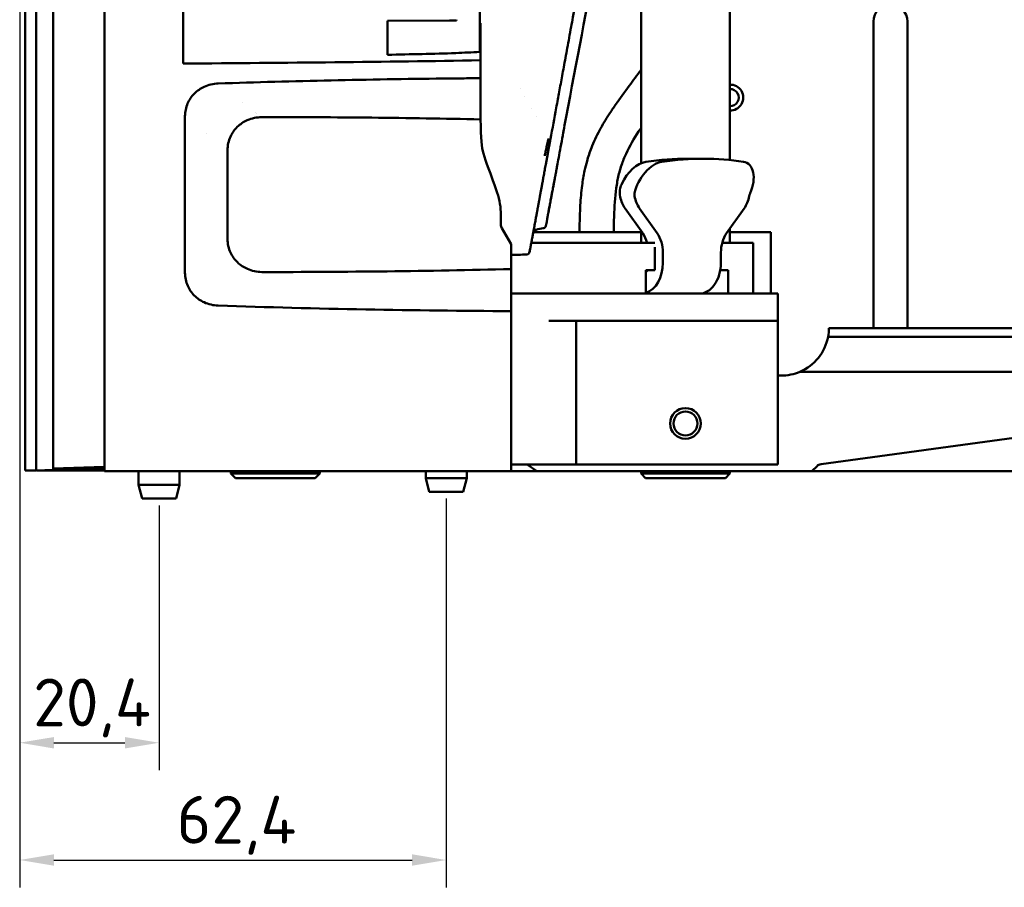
# Model space of a CAD drawing. Header units: millimetres. Extents: x 0 to 4686, y -120 to 1682.
# Tile 145 of 213: x 1128 to 1272, y 926 to 1053. Entities that reach past the tile are written whole.
import ezdxf

# ---------------------------------------------------------------- set-up
doc = ezdxf.new("R2010")
doc.units = ezdxf.units.MM
doc.header["$LTSCALE"] = 2
doc.layers.add('Bemaßung (ISO)', color=7, linetype='Continuous', lineweight=25)
doc.layers.add('Sichtbar (ISO)', color=7, linetype='Continuous', lineweight=50)
doc.styles.add('Notiztext (DIN)', font='isocpeur.ttf')
doc.dimstyles.new('Standard (DIN)', dxfattribs={"dimscale": 2, "dimtxt": 3.5, "dimasz": 2.5, "dimexe": 2, "dimexo": 0.5, "dimgap": 0.5, "dimtad": 1, "dimrnd": 1e-08, "dimtxsty": 'Notiztext (DIN)', "dimcen": 0.09, "dimdle": 10, "dimclrd": 256, "dimclre": 256, "dimclrt": 256, "dimadec": 0, "dimazin": 0, "dimtfac": 1, "dimtmove": 0, "dimatfit": 3, "dimfxl": 1, "dimtolj": 1, "dimtzin": 0, "dimlwd": -1, "dimlwe": -1, "dimarcsym": 0})

# ---------------------------------------------------------------- blocks, each defined once
blk = doc.blocks.new('*D29')
at = {"layer": 'Bemaßung (ISO)', "transparency": 16777216}
for p, q in [((1128.21, 1210.4), (1128.21, 942.91)), ((1148.61, 981.65), (1148.61, 942.91)), ((1133.21, 946.91), (1143.61, 946.91))]:
    blk.add_line(p, q, dxfattribs=at)
for points in [[(1133.21, 947.74), (1133.21, 946.07), (1128.21, 946.91)], [(1143.61, 947.74), (1143.61, 946.07), (1148.61, 946.91)]]:
    blk.add_solid(points, dxfattribs=at)
at = {"layer": 'Defpoints', "color": 0, "transparency": 16777216}
for p in [(1128.21, 1211.4), (1148.61, 982.65), (1148.61, 946.91)]:
    blk.add_point(p, dxfattribs=at)
at = {"layer": 'Bemaßung (ISO)', "transparency": 16777216, "insert": (1130.18, 956.31), "char_height": 7, "attachment_point": 1, "style": 'Notiztext (DIN)'}
blk.add_mtext('\\A1;20,4', dxfattribs=at)
blk = doc.blocks.new('*D30')
at = {"layer": 'Bemaßung (ISO)', "transparency": 16777216}
for p, q in [((1128.21, 1210.44), (1128.21, 925.74)), ((1190.61, 982.65), (1190.61, 925.74)), ((1133.21, 929.74), (1185.61, 929.74))]:
    blk.add_line(p, q, dxfattribs=at)
for points in [[(1133.21, 930.58), (1133.21, 928.91), (1128.21, 929.74)], [(1185.61, 930.58), (1185.61, 928.91), (1190.61, 929.74)]]:
    blk.add_solid(points, dxfattribs=at)
at = {"layer": 'Defpoints', "color": 0, "transparency": 16777216}
for p in [(1128.21, 1211.44), (1190.61, 983.65), (1190.61, 929.74)]:
    blk.add_point(p, dxfattribs=at)
at = {"layer": 'Bemaßung (ISO)', "transparency": 16777216, "insert": (1151.18, 939.14), "char_height": 7, "attachment_point": 1, "style": 'Notiztext (DIN)'}
blk.add_mtext('\\A1;62,4', dxfattribs=at)

msp = doc.modelspace()

# ---------------------------------------------------------------- linework, layer by layer
at = {"layer": 'Sichtbar (ISO)'}
for p, q in [((1140.6094, 1486.6471), (1140.6094, 986.6471)), ((1129.0094, 1236.5471), (1129.0094, 986.7471)), ((1130.6094, 1236.5471), (1130.6094, 986.7471)), ((1130.6094, 1236.5471), (1130.6094, 986.7471)), ((1133.1094, 1236.4598), (1133.1094, 986.8344)), ((1152.1099, 1086.9646), (1152.1099, 1046.3296)), ((1219.1099, 1083.5783), (1219.1099, 1031.7233)), ((1232.1099, 1082.3093), (1232.1099, 1032.1989)), ((1195.5099, 1048.0374), (1195.5099, 1054.9471)), ((1192.1099, 1052.648), (1182.0099, 1052.5598)), ((1182.0099, 1052.5598), (1182.0099, 1047.6031)), ((1184.6099, 1052.7471), (1184.6099, 1052.5825)), ((1186.1099, 1052.7471), (1186.1099, 1052.5956)), ((1191.1099, 1052.7471), (1191.1099, 1052.6471)), ((1191.1099, 1052.6471), (1192.0099, 1052.6471)), ((1192.1099, 1052.648), (1192.1099, 1052.7471)), ((1195.5099, 1052.2471), (1195.6099, 1052.2471)), ((1195.6099, 1046.7976), (1195.6099, 1052.2471)), ((1253.1099, 1052.4651), (1253.1099, 1007.6078)), ((1258.1099, 1007.6078), (1258.1099, 1052.4651)), ((1201.4459, 1042.704), (1201.4461, 1042.704)), ((1160.8356, 1040.6471), (1160.8334, 1040.6471)), ((1202.1226, 1041.5049), (1202.1227, 1041.505)), ((1203.1097, 1039.757), (1203.1097, 1039.7571)), ((1152.3868, 1015.67), (1152.3868, 1038.6241)), ((1203.7607, 1038.6039), (1203.7607, 1038.6039)), ((1155.6095, 1036.0471), (1155.6095, 1036.0482)), ((1155.6099, 1036.0499), (1155.6099, 1036.0487)), ((1158.6099, 1020.6471), (1158.6099, 1033.647)), ((1228.2878, 1032.3913), (1225.9472, 1032.3913)), ((1216.7805, 1025.1324), (1219.3662, 1021.4755)), ((1221.4876, 1021.4755), (1218.9018, 1025.1324)), ((1234.2155, 1025.1324), (1231.6297, 1021.4755)), ((1198.6099, 1022.7329), (1198.6099, 1024.1785)), ((1198.7439, 1022.2329), (1200.1099, 1019.8669)), ((1219.1099, 1021.6471), (1203.3535, 1021.6471)), ((1219.1099, 1021.8381), (1219.1099, 1020.094)), ((1232.1099, 1022.1546), (1232.1099, 1020.094)), ((1234.1098, 1021.6471), (1232.1099, 1021.6471)), ((1234.1098, 1021.6471), (1238.1098, 1021.6471)), ((1238.1098, 1021.6471), (1238.1098, 1012.6471)), ((1203.0655, 1020.094), (1211.7094, 1020.094)), ((1211.7094, 1020.094), (1217.3662, 1020.094)), ((1217.3662, 1020.094), (1220.5482, 1020.094)), ((1220.5482, 1020.094), (1221.1188, 1020.094)), ((1230.9928, 1020.094), (1231.1548, 1020.094)), ((1231.1548, 1020.094), (1234.3368, 1020.094)), ((1234.3368, 1020.094), (1235.5084, 1020.094)), ((1235.5084, 1020.094), (1235.5084, 1012.6471)), ((1200.1099, 1016.243), (1200.1099, 1019.8669)), ((1202.9049, 1019.2217), (1202.8205, 1018.7709)), ((1221.134, 1016.094), (1221.134, 1019.4711)), ((1222.316, 1018.6471), (1222.316, 1017.1471)), ((1230.8013, 1018.6471), (1230.8013, 1017.1471)), ((1220.5482, 1016.094), (1219.8411, 1016.094)), ((1219.8411, 1012.6471), (1219.8411, 1016.094)), ((1221.134, 1016.094), (1220.5482, 1016.094)), ((1231.1548, 1016.094), (1230.7129, 1016.094)), ((1231.8619, 1016.094), (1231.1548, 1016.094)), ((1231.8619, 1016.094), (1231.8619, 1012.6471)), ((1217.7789, 1012.6471), (1200.1099, 1012.6471)), ((1217.7789, 1012.6471), (1220.6074, 1012.6471)), ((1237.9383, 1012.6471), (1220.6074, 1012.6471)), ((1237.9383, 1012.6471), (1239.1099, 1012.6471)), ((1239.1099, 1012.6471), (1239.1099, 1008.6471)), ((1200.1099, 986.6471), (1200.1099, 1010.0903)), ((1217.7789, 1008.6471), (1205.6099, 1008.6471)), ((1209.6099, 1008.6471), (1209.6099, 987.6471)), ((1220.6074, 1008.6471), (1217.7789, 1008.6471)), ((1220.6074, 1008.6471), (1237.9383, 1008.6471)), ((1239.1099, 1008.6471), (1237.9383, 1008.6471)), ((1239.1099, 1008.6471), (1239.1099, 987.6471)), ((1314.5485, 1007.6078), (1246.6098, 1007.6078)), ((1328.8053, 1006.3378), (1246.4863, 1006.3378)), ((1328.8053, 1001.2069), (1242.353, 1001.2069)), ((1239.1099, 1000.6471), (1239.6098, 1000.6471)), ((1283.5027, 992.8471), (1245.4465, 987.6951)), ((1130.6094, 986.7471), (1133.1094, 986.8344)), ((1140.6094, 987.2964), (1133.1094, 987.0345)), ((1133.1094, 986.8344), (1133.1095, 986.8344)), ((1133.1095, 986.8344), (1133.1095, 987.0345)), ((1134.6099, 987.0869), (1134.6099, 987.0345)), ((1134.6099, 987.0345), (1134.6099, 986.8344)), ((1134.6099, 987.0345), (1140.6094, 987.0345)), ((1134.6099, 986.8344), (1134.6099, 986.7471)), ((1134.6099, 986.8344), (1140.6094, 986.8344)), ((1200.1099, 987.6471), (1205.6099, 987.6471)), ((1203.8788, 986.6471), (1202.465, 987.6471)), ((1209.6099, 987.6471), (1205.6099, 987.6471)), ((1209.6099, 987.6471), (1210.7815, 987.6471)), ((1210.7815, 987.6471), (1215.4657, 987.6471)), ((1215.4657, 987.6471), (1218.2942, 987.6471)), ((1218.2942, 987.6471), (1235.1099, 987.6471)), ((1239.1099, 987.6471), (1235.1099, 987.6471)), ((1244.8667, 987.4115), (1244.0906, 986.6471)), ((1129.0094, 986.7471), (1130.6094, 986.7471)), ((1130.6095, 986.7471), (1130.6096, 986.7471)), ((1130.7099, 986.7506), (1130.7099, 986.7471)), ((1130.7099, 986.7471), (1140.6094, 986.7471)), ((1134.6099, 986.7471), (1140.6094, 986.7471)), ((1140.6094, 986.6471), (1200.1099, 986.6471)), ((1145.6094, 986.6471), (1145.6094, 984.6471)), ((1151.6094, 986.6471), (1151.6094, 984.6471)), ((1159.1095, 986.2971), (1159.1095, 986.6471)), ((1172.1095, 986.2971), (1159.1095, 986.2971)), ((1159.7595, 985.6471), (1159.1095, 986.2971)), ((1171.4595, 985.6471), (1159.7595, 985.6471)), ((1171.4595, 985.6471), (1172.1095, 986.2971)), ((1172.1095, 986.2971), (1172.1095, 986.6471)), ((1187.6099, 986.6471), (1187.6099, 985.6471)), ((1193.6099, 985.6471), (1187.6099, 985.6471)), ((1188.1099, 983.6471), (1187.6099, 985.6471)), ((1193.1099, 983.6471), (1193.6099, 985.6471)), ((1193.6099, 986.6471), (1193.6099, 985.6471)), ((1202.0909, 986.6471), (1200.1099, 986.6471)), ((1202.0909, 986.6471), (1203.8788, 986.6471)), ((1203.8788, 986.6471), (1205.6099, 986.6471)), ((1205.6099, 986.6471), (1244.0906, 986.6471)), ((1219.1099, 986.2971), (1219.1099, 986.6471)), ((1232.1099, 986.2971), (1219.1099, 986.2971)), ((1219.7599, 985.6471), (1219.1099, 986.2971)), ((1231.4599, 985.6471), (1219.7599, 985.6471)), ((1231.4599, 985.6471), (1232.1099, 986.2971)), ((1232.1099, 986.2971), (1232.1099, 986.6471)), ((1244.0906, 986.6471), (1250.3074, 986.6471)), ((1250.3074, 986.6471), (1263.1099, 986.6471)), ((1498.1099, 986.6471), (1263.1099, 986.6471)), ((1151.6094, 984.6471), (1145.6094, 984.6471)), ((1146.1094, 982.6471), (1145.6094, 984.6471)), ((1151.1094, 982.6471), (1151.6094, 984.6471)), ((1151.1094, 982.6471), (1146.1094, 982.6471)), ((1193.1099, 983.6471), (1188.1099, 983.6471))]:
    msp.add_line(p, q, dxfattribs=at)
for radius in [2.25, 1.75]:
    msp.add_circle((1225.6099, 993.6471), radius, dxfattribs=at)
for centre, radius, start, end in [((1255.6099, 1052.4651), 2.5, 0, 180), ((1232.1749, 1041.3421), 1.9, 268.039499, 91.960501), ((1232.1749, 1041.3421), 1.25, 267.019275, 92.980725), ((1188.6099, 1024.1785), 10, 0, 18.666884), ((1199.6099, 1022.7329), 1, 180, 210), ((1202.4135, 1019.3139), 0.5, 349.379028, 354.94814), ((1239.6098, 1007.6471), 7, 270.00004, 293.071049)]:
    msp.add_arc(centre, radius, start, end, dxfattribs=at)
for centre, major_axis, ratio, start_param, end_param in [((1140.7834, 1052.6471), (-105.9567, 0), 0.05167608, 1.97043846, 2.07540728), ((1123.7145, 1052.2471), (171.8175, 0), 0.03492077, 4.87841577, 5.14411676), ((1207.3953, 1037.1292), (0.4915, -0.0921), 0.23041097, 0.00000198, 0.00023602), ((1218.8295, 1027.9608), (2.1572, 3.7882), 0.59532726, 0.43437128, 1.70761722), ((1221.1701, 1027.9608), (2.1572, 3.7882), 0.59532726, 0.43437128, 2.05144356), ((1200.0489, 953.8471), (42.3585, 74.3861), 0.59532726, 0.32684536, 0.43437128), ((1202.3895, 953.8471), (42.3585, 74.3861), 0.59532726, 0.21931944, 0.43437128), ((1232.4838, 1027.9608), (2.1572, 3.7882), 0.59532726, 4.88543247, 6.50250475), ((1206.2276, 1030.739), (0.4916, -0.0915), 0.96109761, 6.25493123, 6.28317937), ((1218.7805, 1027.9608), (0, -4), 0.70710678, 5.00302604, 5.49778714), ((1220.9018, 1027.9608), (0, 4), 0.70710678, 1.83262858, 2.35619449), ((1232.2155, 1027.9608), (0, -4), 0.70710678, 0.78539816, 1.30896407), ((1204.9431, 1023.9406), (0.4916, -0.0911), 0.96089275, 6.2534369, 6.2831855), ((1217.3662, 1018.6471), (0, -4), 0.70710678, 1.94092527, 2.35619449), ((1219.4876, 1018.6471), (0, 4), 0.70710678, 4.71238898, 5.49778714), ((1233.6297, 1018.6471), (0, -4), 0.70710678, 3.92699082, 4.71238898), ((1219.134, 1017.1471), (0, -4.5), 0.70710678, 0.22409309, 1.57079633), ((1227.6193, 1017.1471), (0, -4.5), 0.70710678, 0, 1.57079633), ((1219.4876, 1016.6471), (0, 1), 0.70710678, 3.66519143, 4.12635944), ((1239.6099, 1007.6471), (4.9499, 4.9498), 0.99996285, 5.30961947, 5.49216656), ((1239.6098, 1007.6471), (-4.9498, -4.9497), 0.99999953, 1.18806569, 2.16803646), ((1245.5848, 986.7044), (-1.0154, 0), 0.98480775, 4.84899709, 5.49779045)]:
    msp.add_ellipse(centre, major_axis=major_axis, ratio=ratio, start_param=start_param, end_param=end_param, dxfattribs=at)
for points in [[(1216.9421, 1084.9341), (1213.9769, 1068.9625), (1210.8798, 1053.0068), (1207.887, 1037.0383)], [(1192.0099, 1047.8541), (1193.1767, 1047.9129), (1194.3433, 1047.9739), (1195.5099, 1048.0374)], [(1162.7596, 1039.1632), (1162.7603, 1039.1632), (1162.761, 1039.1633), (1162.7617, 1039.1634)], [(1206.7138, 1039.8452), (1206.4362, 1038.3424), (1206.1541, 1036.8206), (1205.8699, 1035.2912)], [(1207.6992, 1036.0235), (1207.7365, 1036.2261), (1207.7756, 1036.4383), (1207.8162, 1036.6578)], [(1207.8867, 1037.0371), (1207.8632, 1036.9117), (1207.8396, 1036.7851), (1207.816, 1036.6578)], [(1205.8699, 1035.2912), (1205.8699, 1035.2912), (1205.8699, 1035.2912), (1205.8699, 1035.2911)], [(1205.3358, 1023.2122), (1205.3211, 1023.1436), (1205.2916, 1023.0064), (1205.2474, 1022.801), (1205.218, 1022.6642), (1205.2033, 1022.5958)], [(1205.3358, 1023.2122), (1205.3442, 1023.2513), (1205.3478, 1023.2928), (1205.3464, 1023.3344)], [(1202.3386, 1018.3631), (1201.5957, 1018.3488), (1200.8528, 1018.3348), (1200.1099, 1018.3211)]]:
    msp.add_open_spline(points, degree=3, dxfattribs=at)
for points, knots in [([(1210.256, 1059.1513), (1210.2379, 1059.0517), (1210.2198, 1058.9527), (1210.2018, 1058.8541), (1209.957, 1057.514), (1209.7293, 1056.2693), (1209.5123, 1055.0835), (1209.3879, 1054.4037), (1209.2669, 1053.7428), (1209.1491, 1053.0994), (1209.0614, 1052.6206), (1208.9754, 1052.1516), (1208.891, 1051.6907), (1208.6931, 1050.6106), (1208.5036, 1049.5771), (1208.3238, 1048.5968), (1208.1439, 1047.6165), (1207.9737, 1046.6894), (1207.8136, 1045.8178), (1207.6535, 1044.9462), (1207.5034, 1044.1302), (1207.3593, 1043.3469), (1207.2151, 1042.5636), (1207.0769, 1041.8131), (1206.9436, 1041.0903), (1206.8652, 1040.6657), (1206.7886, 1040.2506), (1206.7138, 1039.8452)], [0.828801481, 0.828801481, 0.828801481, 0.828801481, 0.830188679, 0.830188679, 0.830188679, 0.849056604, 0.849056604, 0.849056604, 0.859874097, 0.859874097, 0.859874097, 0.867924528, 0.867924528, 0.867924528, 0.886792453, 0.886792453, 0.886792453, 0.905660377, 0.905660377, 0.905660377, 0.924528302, 0.924528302, 0.924528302, 0.943396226, 0.943396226, 0.943396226, 0.954481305, 0.954481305, 0.954481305, 0.954481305]), ([(1195.6104, 1044.18), (1195.6102, 1044.6127), (1195.6101, 1045.0559), (1195.6099, 1045.9193), (1195.6099, 1046.3788), (1195.6099, 1046.7976)], [-0.250351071, -0.250351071, -0.250351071, -0.250351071, -0.125660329, -0.125660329, -0.000001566, -0.000001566, -0.000001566, -0.000001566]), ([(1210.1173, 1021.6471), (1210.1221, 1022.1993), (1210.13, 1022.7515), (1210.143, 1023.3035), (1210.161, 1024.0676), (1210.1887, 1024.8315), (1210.2327, 1025.5947), (1210.2884, 1026.5594), (1210.37, 1027.5228), (1210.4954, 1028.4809), (1210.5904, 1029.207), (1210.7106, 1029.9301), (1210.8636, 1030.6463), (1210.9645, 1031.1185), (1211.0797, 1031.5878), (1211.211, 1032.0526), (1211.394, 1032.7004), (1211.6083, 1033.3396), (1211.8526, 1033.967), (1212.193, 1034.8415), (1212.5916, 1035.6933), (1213.0339, 1036.5214), (1213.4714, 1037.3404), (1213.9516, 1038.1363), (1214.4571, 1038.9157), (1214.7482, 1039.3644), (1215.0477, 1039.8076), (1215.3527, 1040.2469), (1216.0136, 1041.1989), (1216.7006, 1042.1325), (1217.3894, 1043.0648), (1217.9617, 1043.8394), (1218.5354, 1044.613), (1219.1099, 1045.386)], [0.045743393, 0.045743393, 0.045743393, 0.045743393, 0.072099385, 0.072099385, 0.072099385, 0.108578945, 0.108578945, 0.108578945, 0.154693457, 0.154693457, 0.154693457, 0.189642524, 0.189642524, 0.189642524, 0.212686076, 0.212686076, 0.212686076, 0.244805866, 0.244805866, 0.244805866, 0.289573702, 0.289573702, 0.289573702, 0.333852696, 0.333852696, 0.333852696, 0.359345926, 0.359345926, 0.359345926, 0.414587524, 0.414587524, 0.414587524, 0.460486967, 0.460486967, 0.460486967, 0.460486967]), ([(1152.3891, 1038.6241), (1152.3963, 1039.262), (1152.531, 1039.8967), (1153.0112, 1041.0135), (1153.3346, 1041.5011), (1154.1946, 1042.3727), (1154.706, 1042.6917), (1155.8307, 1043.2068), (1156.5425, 1043.3738), (1157.2578, 1043.4035)], [-0.667658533, -0.667658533, -0.667658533, -0.667658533, -0.512606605, -0.512606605, -0.372060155, -0.372060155, -0.214855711, -0.214855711, -0.000207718, -0.000207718, -0.000207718, -0.000207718]), ([(1157.2578, 1043.4035), (1162.765, 1043.5862), (1168.2758, 1043.7384), (1179.2376, 1043.9809), (1184.692, 1044.0719), (1190.145, 1044.1314)], [0.00021314, 0.00021314, 0.00021314, 0.00021314, 1.65454613, 1.65454613, 3.29154817, 3.29154817, 3.29154817, 3.29154817]), ([(1190.145, 1044.1314), (1191.0568, 1044.1411), (1191.9685, 1044.1502), (1193.7903, 1044.1664), (1194.7004, 1044.1737), (1195.6104, 1044.18)], [0.000006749, 0.000006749, 0.000006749, 0.000006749, 0.273703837, 0.273703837, 0.546899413, 0.546899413, 0.546899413, 0.546899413]), ([(1195.6104, 1044.18), (1195.6107, 1043.6401), (1195.6113, 1043.0955), (1195.6131, 1042.0239), (1195.6144, 1041.4801), (1195.6166, 1040.9473)], [0.000000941, 0.000000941, 0.000000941, 0.000000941, 0.188584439, 0.188584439, 0.375702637, 0.375702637, 0.375702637, 0.375702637]), ([(1195.6399, 1038.1551), (1195.6331, 1038.6064), (1195.6283, 1039.0717), (1195.621, 1039.9935), (1195.6185, 1040.4762), (1195.6166, 1040.9473)], [0.000000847, 0.000000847, 0.000000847, 0.000000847, 0.158093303, 0.158093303, 0.323543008, 0.323543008, 0.323543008, 0.323543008]), ([(1163.6396, 1038.4844), (1163.2723, 1038.4781), (1162.9051, 1038.4372), (1162.1895, 1038.2839), (1161.8402, 1038.1719), (1160.967, 1037.7891), (1160.4654, 1037.4616), (1159.627, 1036.64), (1159.2927, 1036.1537), (1158.9124, 1035.3135), (1158.8045, 1034.9895), (1158.6573, 1034.3261), (1158.618, 1033.9868), (1158.6119, 1033.6471)], [0.000221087, 0.000221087, 0.000221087, 0.000221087, 0.110450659, 0.110450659, 0.21985113, 0.21985113, 0.396654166, 0.396654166, 0.570855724, 0.570855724, 0.672433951, 0.672433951, 0.774038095, 0.774038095, 0.774038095, 0.774038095]), ([(1195.6399, 1038.1551), (1190.3313, 1038.2698), (1185.0209, 1038.3537), (1174.3547, 1038.4636), (1168.9966, 1038.489), (1163.6396, 1038.4844)], [-3.20136721, -3.20136721, -3.20136721, -3.20136721, -1.60787232, -1.60787232, -0.00023146, -0.00023146, -0.00023146, -0.00023146]), ([(1198.0838, 1027.3792), (1197.0793, 1030.3526), (1196.3615, 1032.0308), (1195.7918, 1034.1098), (1195.6838, 1035.2275), (1195.6399, 1038.1551)], [-1.88048641, -1.88048641, -1.88048641, -1.88048641, -0.87836359, -0.87836359, -0.00000231, -0.00000231, -0.00000231, -0.00000231]), ([(1207.8868, 1037.0371), (1207.7856, 1036.4974), (1207.6817, 1035.9305), (1207.4774, 1034.8062), (1207.3743, 1034.235), (1207.1813, 1033.1657), (1207.0897, 1032.6576), (1206.9357, 1031.8089), (1206.8696, 1031.4486), (1206.7751, 1030.944), (1206.7411, 1030.7659), (1206.7191, 1030.6475)], [0, 0, 0, 0, 0.169290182, 0.169290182, 0.343831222, 0.343831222, 0.521960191, 0.521960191, 0.690630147, 0.690630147, 0.823543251, 0.823543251, 0.823543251, 0.823543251]), ([(1219.1099, 1036.8941), (1218.9946, 1036.7238), (1218.8803, 1036.5528), (1218.7674, 1036.3809), (1218.0794, 1035.3342), (1217.4388, 1034.2542), (1216.9161, 1033.1168), (1216.6693, 1032.5797), (1216.4488, 1032.0298), (1216.2603, 1031.4698), (1216.1441, 1031.1245), (1216.0401, 1030.7753), (1215.9478, 1030.423), (1215.7902, 1029.8214), (1215.6665, 1029.2105), (1215.567, 1028.5964), (1215.3479, 1027.2444), (1215.2459, 1025.877), (1215.1875, 1024.5088), (1215.1469, 1023.5552), (1215.1275, 1022.6013), (1215.1182, 1021.6471)], [0.698603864, 0.698603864, 0.698603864, 0.698603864, 0.708407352, 0.708407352, 0.708407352, 0.768107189, 0.768107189, 0.768107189, 0.796298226, 0.796298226, 0.796298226, 0.813682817, 0.813682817, 0.813682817, 0.843364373, 0.843364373, 0.843364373, 0.908712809, 0.908712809, 0.908712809, 0.954255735, 0.954255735, 0.954255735, 0.954255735]), ([(1202.9437, 1019.4436), (1202.9572, 1019.5163), (1202.9707, 1019.589), (1202.9841, 1019.6617), (1203.0223, 1019.8677), (1203.0604, 1020.0736), (1203.0986, 1020.2795), (1203.1373, 1020.4888), (1203.1761, 1020.6981), (1203.2149, 1020.9073), (1203.2506, 1021.1005), (1203.2864, 1021.2937), (1203.3222, 1021.4869), (1203.3545, 1021.6615), (1203.3868, 1021.8362), (1203.4192, 1022.0109), (1203.4481, 1022.1671), (1203.477, 1022.3233), (1203.5059, 1022.4796), (1203.5317, 1022.6193), (1203.5576, 1022.759), (1203.5835, 1022.8989), (1203.6068, 1023.0249), (1203.6301, 1023.1509), (1203.6534, 1023.2772), (1203.6747, 1023.3922), (1203.696, 1023.5074), (1203.7173, 1023.6227), (1203.7369, 1023.7288), (1203.7566, 1023.8351), (1203.7762, 1023.9415), (1203.7943, 1024.0394), (1203.8124, 1024.1375), (1203.8306, 1024.2358), (1203.8473, 1024.3265), (1203.8641, 1024.4175), (1203.881, 1024.5087), (1203.8965, 1024.5929), (1203.9121, 1024.6773), (1203.9278, 1024.7621), (1203.9422, 1024.8402), (1203.9566, 1024.9185), (1203.9711, 1024.9971), (1203.9845, 1025.0695), (1203.9979, 1025.1421), (1204.0113, 1025.2148), (1204.0236, 1025.2816), (1204.036, 1025.3485), (1204.0483, 1025.4157), (1204.0597, 1025.4773), (1204.0711, 1025.5391), (1204.0826, 1025.6015), (1204.0931, 1025.6585), (1204.1037, 1025.716), (1204.1143, 1025.774), (1204.1239, 1025.8259), (1204.1335, 1025.8782), (1204.1433, 1025.931), (1204.1522, 1025.9795), (1204.1612, 1026.0284), (1204.1702, 1026.0777), (1204.1789, 1026.1245), (1204.1875, 1026.1717), (1204.1963, 1026.2192), (1204.2049, 1026.2662), (1204.2136, 1026.3135), (1204.2224, 1026.3611), (1204.2312, 1026.409), (1204.24, 1026.4573), (1204.249, 1026.506), (1204.2578, 1026.5542), (1204.2668, 1026.6029), (1204.2758, 1026.6519), (1204.2849, 1026.7016), (1204.2941, 1026.7517), (1204.3035, 1026.8033), (1204.3129, 1026.8544), (1204.3225, 1026.907), (1204.3324, 1026.9607), (1204.3422, 1027.0146), (1204.3523, 1027.0695), (1204.3627, 1027.1263), (1204.3731, 1027.183), (1204.3838, 1027.2416), (1204.395, 1027.3025), (1204.4062, 1027.3637), (1204.4178, 1027.4273), (1204.43, 1027.4942), (1204.4422, 1027.5608), (1204.455, 1027.6308), (1204.4685, 1027.7047), (1204.482, 1027.7783), (1204.4962, 1027.856), (1204.5112, 1027.9376), (1204.512, 1027.9422), (1204.5129, 1027.9469), (1204.5138, 1027.9515), (1204.528, 1028.0292), (1204.5428, 1028.1103), (1204.5583, 1028.1946), (1204.5747, 1028.284), (1204.5917, 1028.3769), (1204.6095, 1028.4736), (1204.6272, 1028.57), (1204.6456, 1028.6701), (1204.6646, 1028.7739), (1204.6837, 1028.8776), (1204.7034, 1028.9849), (1204.7238, 1029.0957), (1204.7442, 1029.2066), (1204.7652, 1029.321), (1204.7869, 1029.4388), (1204.8085, 1029.5562), (1204.8307, 1029.677), (1204.8535, 1029.8005), (1204.8762, 1029.9241), (1204.8995, 1030.0504), (1204.9234, 1030.1802), (1204.9456, 1030.3006), (1204.9684, 1030.4241), (1204.9914, 1030.5489), (1205.0141, 1030.6719), (1205.037, 1030.7963), (1205.0605, 1030.9238), (1205.0862, 1031.063), (1205.1126, 1031.206), (1205.1392, 1031.3497), (1205.1659, 1031.4945), (1205.1928, 1031.6402), (1205.22, 1031.7872), (1205.2496, 1031.9474), (1205.2796, 1032.1091), (1205.3097, 1032.272), (1205.3439, 1032.4566), (1205.3783, 1032.6426), (1205.413, 1032.8298), (1205.4488, 1033.0231), (1205.4848, 1033.2175), (1205.5211, 1033.4129), (1205.5547, 1033.5941), (1205.5885, 1033.7761), (1205.6223, 1033.9585), (1205.6508, 1034.1116), (1205.6793, 1034.2651), (1205.7079, 1034.4191), (1205.7099, 1034.4299), (1205.7119, 1034.4407), (1205.7139, 1034.4515), (1205.7427, 1034.6066), (1205.7716, 1034.7622), (1205.8003, 1034.9165), (1205.8235, 1035.0412), (1205.8465, 1035.165), (1205.8699, 1035.2911)], [0, 0, 0, 0, 0.02133795, 0.02133795, 0.02133795, 0.08181181, 0.08181181, 0.08181181, 0.14327222, 0.14327222, 0.14327222, 0.20000451, 0.20000451, 0.20000451, 0.25126671, 0.25126671, 0.25126671, 0.29707064, 0.29707064, 0.29707064, 0.33799134, 0.33799134, 0.33799134, 0.37483287, 0.37483287, 0.37483287, 0.40839975, 0.40839975, 0.40839975, 0.4392806, 0.4392806, 0.4392806, 0.46769078, 0.46769078, 0.46769078, 0.4939136, 0.4939136, 0.4939136, 0.51809047, 0.51809047, 0.51809047, 0.54036684, 0.54036684, 0.54036684, 0.56090088, 0.56090088, 0.56090088, 0.57975984, 0.57975984, 0.57975984, 0.59705555, 0.59705555, 0.59705555, 0.61287654, 0.61287654, 0.61287654, 0.62701268, 0.62701268, 0.62701268, 0.63997019, 0.63997019, 0.63997019, 0.65227644, 0.65227644, 0.65227644, 0.66443452, 0.66443452, 0.66443452, 0.67668761, 0.67668761, 0.67668761, 0.68882271, 0.68882271, 0.68882271, 0.70109248, 0.70109248, 0.70109248, 0.71325108, 0.71325108, 0.71325108, 0.72543455, 0.72543455, 0.72543455, 0.737593, 0.737593, 0.737593, 0.7498219, 0.7498219, 0.7498219, 0.76201951, 0.76201951, 0.76201951, 0.77418195, 0.77418195, 0.77418195, 0.77487428, 0.77487428, 0.77487428, 0.78637918, 0.78637918, 0.78637918, 0.7985933, 0.7985933, 0.7985933, 0.8107876, 0.8107876, 0.8107876, 0.82298392, 0.82298392, 0.82298392, 0.8351891, 0.8351891, 0.8351891, 0.84735836, 0.84735836, 0.84735836, 0.85953119, 0.85953119, 0.85953119, 0.87082229, 0.87082229, 0.87082229, 0.8819474, 0.8819474, 0.8819474, 0.89410332, 0.89410332, 0.89410332, 0.90635212, 0.90635212, 0.90635212, 0.9196934, 0.9196934, 0.9196934, 0.93481066, 0.93481066, 0.93481066, 0.95041749, 0.95041749, 0.95041749, 0.96488804, 0.96488804, 0.96488804, 0.9770407, 0.9770407, 0.9770407, 0.9778925, 0.9778925, 0.9778925, 0.99012015, 0.99012015, 0.99012015, 1, 1, 1, 1]), ([(1205.6017, 1035.343), (1205.5238, 1035.0724), (1205.3894, 1034.5338), (1205.2217, 1033.7726), (1205.1096, 1033.224), (1205.0516, 1032.9241), (1205.0331, 1032.8269)], [0, 0, 0, 0, 0.03125, 0.0625, 0.09375, 0.109422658, 0.109422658, 0.109422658, 0.109422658]), ([(1206.7164, 1030.6342), (1206.7081, 1030.5896), (1206.6886, 1030.4864), (1206.6569, 1030.323), (1206.6212, 1030.1422), (1206.5843, 1029.9553), (1206.5462, 1029.76), (1206.5061, 1029.5522), (1206.4632, 1029.3276), (1206.4168, 1029.0831), (1206.3666, 1028.8177), (1206.3124, 1028.5313), (1206.2538, 1028.2224), (1206.1907, 1027.8892), (1206.1225, 1027.5292), (1206.0488, 1027.1395), (1205.9711, 1026.7278), (1205.8935, 1026.3146), (1205.8209, 1025.927), (1205.7559, 1025.5785), (1205.6982, 1025.2691), (1205.6466, 1024.9917), (1205.6001, 1024.7417), (1205.5581, 1024.5153), (1205.5199, 1024.3099), (1205.4854, 1024.1237), (1205.4565, 1023.9677), (1205.439, 1023.8737), (1205.432, 1023.8355)], [0, 0, 0, 0, 0.019619, 0.0453853, 0.07210122, 0.09963778, 0.12831661, 0.15865898, 0.19154694, 0.22751086, 0.2664932, 0.30846928, 0.35373841, 0.40264324, 0.4553927, 0.51255175, 0.57460645, 0.63708675, 0.69488002, 0.74563485, 0.79080394, 0.83139478, 0.86796104, 0.90109748, 0.93120962, 0.95854192, 0.98317951, 1, 1, 1, 1]), ([(1205.4372, 1023.8636), (1205.442, 1023.8895), (1205.4468, 1023.9154), (1205.4516, 1023.9413), (1205.4623, 1023.9991), (1205.473, 1024.0568), (1205.4837, 1024.1145), (1205.4956, 1024.1787), (1205.5075, 1024.2429), (1205.5194, 1024.307), (1205.5314, 1024.3718), (1205.5435, 1024.4366), (1205.5555, 1024.5014), (1205.5566, 1024.5073), (1205.5577, 1024.5131), (1205.5587, 1024.5189), (1205.5731, 1024.5961), (1205.5874, 1024.6733), (1205.6017, 1024.7504), (1205.6173, 1024.8343), (1205.6329, 1024.9183), (1205.6486, 1025.0022), (1205.6655, 1025.0935), (1205.6825, 1025.1848), (1205.6995, 1025.2761), (1205.718, 1025.3755), (1205.7366, 1025.4748), (1205.7551, 1025.5742), (1205.7753, 1025.6823), (1205.7955, 1025.7903), (1205.8157, 1025.8984), (1205.8376, 1026.0156), (1205.8595, 1026.1328), (1205.8815, 1026.25), (1205.9054, 1026.3774), (1205.9293, 1026.5048), (1205.9533, 1026.6322), (1205.9568, 1026.651), (1205.9603, 1026.6698), (1205.9639, 1026.6887), (1205.9863, 1026.808), (1206.0088, 1026.9274), (1206.0314, 1027.0467), (1206.059, 1027.1931), (1206.0867, 1027.3395), (1206.1144, 1027.4859), (1206.1412, 1027.6275), (1206.168, 1027.7692), (1206.1948, 1027.9108), (1206.2191, 1028.0387), (1206.2433, 1028.1666), (1206.2676, 1028.2945), (1206.2889, 1028.407), (1206.3102, 1028.5194), (1206.3315, 1028.6318), (1206.3464, 1028.7108), (1206.3614, 1028.7898), (1206.3764, 1028.8688), (1206.3803, 1028.8897), (1206.3843, 1028.9107), (1206.3882, 1028.9316), (1206.4053, 1029.0216), (1206.4223, 1029.1115), (1206.4394, 1029.2014), (1206.4547, 1029.2823), (1206.4701, 1029.3632), (1206.4855, 1029.444), (1206.4995, 1029.5171), (1206.5135, 1029.5902), (1206.5276, 1029.6631), (1206.5406, 1029.7308), (1206.5537, 1029.7984), (1206.5669, 1029.8659), (1206.5744, 1029.9041), (1206.5818, 1029.9423), (1206.5894, 1029.9805), (1206.5945, 1030.0068), (1206.5997, 1030.033), (1206.6049, 1030.0593), (1206.6174, 1030.1226), (1206.6299, 1030.1861), (1206.6424, 1030.2496), (1206.6549, 1030.3129), (1206.6673, 1030.3764), (1206.6796, 1030.44), (1206.6915, 1030.502), (1206.7034, 1030.5641), (1206.715, 1030.6264), (1206.7155, 1030.629), (1206.716, 1030.6316), (1206.7164, 1030.6342)], [0.004130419, 0.004130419, 0.004130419, 0.004130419, 0.0155513, 0.0155513, 0.0155513, 0.041004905, 0.041004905, 0.041004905, 0.069295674, 0.069295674, 0.069295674, 0.097867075, 0.097867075, 0.097867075, 0.100437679, 0.100437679, 0.100437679, 0.134463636, 0.134463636, 0.134463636, 0.171466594, 0.171466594, 0.171466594, 0.211715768, 0.211715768, 0.211715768, 0.255518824, 0.255518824, 0.255518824, 0.303137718, 0.303137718, 0.303137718, 0.354788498, 0.354788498, 0.354788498, 0.41093743, 0.41093743, 0.41093743, 0.419229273, 0.419229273, 0.419229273, 0.471838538, 0.471838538, 0.471838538, 0.536366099, 0.536366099, 0.536366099, 0.598823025, 0.598823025, 0.598823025, 0.655234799, 0.655234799, 0.655234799, 0.704827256, 0.704827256, 0.704827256, 0.739671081, 0.739671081, 0.739671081, 0.748912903, 0.748912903, 0.748912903, 0.78862393, 0.78862393, 0.78862393, 0.824375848, 0.824375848, 0.824375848, 0.856713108, 0.856713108, 0.856713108, 0.886684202, 0.886684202, 0.886684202, 0.903644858, 0.903644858, 0.903644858, 0.915315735, 0.915315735, 0.915315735, 0.943436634, 0.943436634, 0.943436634, 0.971498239, 0.971498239, 0.971498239, 0.998848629, 0.998848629, 0.998848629, 1, 1, 1, 1]), ([(1216.3011, 1028.7163), (1216.2096, 1028.5175), (1216.1347, 1028.3079), (1215.9859, 1027.6688), (1215.9853, 1027.2244), (1216.0693, 1026.8208), (1216.07, 1026.8177), (1216.0706, 1026.8146)], [-1.9249245, -1.9249245, -1.9249245, -1.9249245, -1.861495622, -1.861495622, -1.736173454, -1.736173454, -1.73519642, -1.73519642, -1.73519642, -1.73519642]), ([(1218.173, 1027.348), (1218.1699, 1027.3339), (1218.1671, 1027.3197), (1218.1432, 1027.1817), (1218.1464, 1027.0485), (1218.1697, 1026.9254)], [-0.1995082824, -0.1995082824, -0.1995082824, -0.1995082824, -0.1950607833, -0.1950607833, -0.1568222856, -0.1568222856, -0.1568222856, -0.1568222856]), ([(1234.9475, 1026.9254), (1234.9708, 1027.0485), (1235.0083, 1027.1817), (1235.0645, 1027.3197), (1235.0706, 1027.3339), (1235.0768, 1027.348)], [-0.1518302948, -0.1518302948, -0.1518302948, -0.1518302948, -0.1135917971, -0.1135917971, -0.109144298, -0.109144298, -0.109144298, -0.109144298]), ([(1205.4348, 1023.8495), (1205.399, 1023.6563), (1205.3731, 1023.5084), (1205.3503, 1023.3632), (1205.3455, 1023.3262), (1205.344, 1023.3114), (1205.3439, 1023.3101), (1205.3439, 1023.3101)], [0, 0, 0, 0, 0.215393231, 0.215393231, 0.328309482, 0.328309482, 0.349554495, 0.349554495, 0.349554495, 0.349554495]), ([(1204.8097, 1022.21), (1204.4663, 1022.1434), (1204.1228, 1022.0767), (1203.6548, 1021.9858), (1203.5302, 1021.9616), (1203.4056, 1021.9375)], [-0.209923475, -0.209923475, -0.209923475, -0.209923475, -0.104962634, -0.104962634, -0.066884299, -0.066884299, -0.066884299, -0.066884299]), ([(1205.2033, 1022.5958), (1205.19, 1022.5339), (1205.1637, 1022.4718), (1205.1268, 1022.418), (1205.09, 1022.3643), (1205.0434, 1022.3187), (1204.9889, 1022.2829), (1204.9345, 1022.2472), (1204.8719, 1022.2221), (1204.8097, 1022.21)], [0, 0, 0, 0, 0.33333333, 0.33333333, 0.33333333, 0.66666667, 0.66666667, 0.66666667, 1, 1, 1, 1]), ([(1158.6119, 1020.6471), (1158.6181, 1020.3027), (1158.6583, 1019.9589), (1158.8094, 1019.287), (1158.9201, 1018.959), (1159.3068, 1018.1176), (1159.6432, 1017.634), (1160.4842, 1016.8188), (1160.9865, 1016.4938), (1161.8581, 1016.1162), (1162.2043, 1016.0064), (1162.913, 1015.8562), (1163.2765, 1015.8161), (1163.64, 1015.8098)], [0.000221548, 0.000221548, 0.000221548, 0.000221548, 0.103550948, 0.103550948, 0.206848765, 0.206848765, 0.381373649, 0.381373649, 0.558283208, 0.558283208, 0.666662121, 0.666662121, 0.775835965, 0.775835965, 0.775835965, 0.775835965]), ([(1202.8205, 1018.7709), (1202.8011, 1018.6676), (1202.7415, 1018.5571), (1202.6522, 1018.4815), (1202.5629, 1018.4059), (1202.4439, 1018.3651), (1202.3386, 1018.3631)], [0, 0, 0, 0, 0.5, 0.5, 0.5, 1, 1, 1, 1]), ([(1202.8205, 1018.7709), (1202.8202, 1018.7709), (1202.8255, 1018.8012), (1202.8365, 1018.8617), (1202.8512, 1018.9426), (1202.876, 1019.0773), (1202.9106, 1019.2647), (1202.9208, 1019.3198), (1202.9318, 1019.3795), (1202.9437, 1019.4436)], [0, 0, 0, 0, 0.36657076, 0.36657076, 0.36657076, 0.85605475, 0.85605475, 0.85605475, 1, 1, 1, 1]), ([(1202.9115, 1019.2698), (1202.9061, 1019.2404), (1202.8701, 1019.0455), (1202.8305, 1018.8294), (1202.8202, 1018.7709), (1202.8205, 1018.7709)], [0.1395272, 0.1395272, 0.1395272, 0.1395272, 0.215938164, 0.66924145, 1, 1, 1, 1]), ([(1157.2545, 1010.8908), (1156.5486, 1010.9204), (1155.8454, 1011.0842), (1154.6691, 1011.6166), (1154.1737, 1011.9475), (1153.3506, 1012.7724), (1153.025, 1013.2574), (1152.6646, 1014.0822), (1152.5653, 1014.3909), (1152.4298, 1015.0232), (1152.394, 1015.3463), (1152.3891, 1015.67)], [-0.756270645, -0.756270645, -0.756270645, -0.756270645, -0.543703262, -0.543703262, -0.367251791, -0.367251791, -0.194062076, -0.194062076, -0.097193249, -0.097193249, -0.000066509, -0.000066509, -0.000066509, -0.000066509]), ([(1163.64, 1015.8098), (1169.748, 1015.8048), (1175.8577, 1015.8383), (1188.0135, 1015.9826), (1194.063, 1016.0925), (1200.1099, 1016.243)], [0.00023978, 0.00023978, 0.00023978, 0.00023978, 1.83325701, 1.83325701, 3.64849332, 3.64849332, 3.64849332, 3.64849332]), ([(1200.1099, 1010.0903), (1200.1099, 1011.1145), (1200.1099, 1012.1426), (1200.1099, 1014.1907), (1200.1099, 1015.2191), (1200.1099, 1016.243)], [0, 0, 0, 0, 0.355181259, 0.355181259, 0.710247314, 0.710247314, 0.710247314, 0.710247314]), ([(1200.1099, 1010.0903), (1193.0197, 1010.1163), (1185.9259, 1010.1979), (1171.6428, 1010.4654), (1164.4459, 1010.6529), (1157.2545, 1010.8908)], [-4.28843476, -4.28843476, -4.28843476, -4.28843476, -2.16009157, -2.16009157, -0.00017854, -0.00017854, -0.00017854, -0.00017854])]:
    msp.add_open_spline(points, degree=3, knots=knots, dxfattribs=at)

# ---------------------------------------------------------------- dimensions: what is measured, and where the dimension line sits
at = {"layer": 'Bemaßung (ISO)'}
for base, p1, p2, picture, middle in [((1190.6099, 929.7448), (1128.2094, 1211.4371), (1190.6099, 983.6471), '*D30', (1159.4096, 929.7448)), ((1148.6094, 946.9074), (1128.2096, 1211.4011), (1148.6094, 982.6471), '*D29', (1138.4095, 946.9074))]:
    dim = msp.add_linear_dim(base=base, p1=p1, p2=p2, angle=180, dimstyle='Standard (DIN)', override={"dimgap": 0.5, "dimdec": 2, "dimtol": 0, "dimlim": 0, "dimtp": 0, "dimtm": 0, "dimtdec": 2, "dimtofl": 0, "dimatfit": 1}, dxfattribs=at)
    dim.commit()
    dim.dimension.update_dxf_attribs({"geometry": picture, "text_midpoint": middle, "dimtype": 160})

doc.saveas('drawing.dxf')
